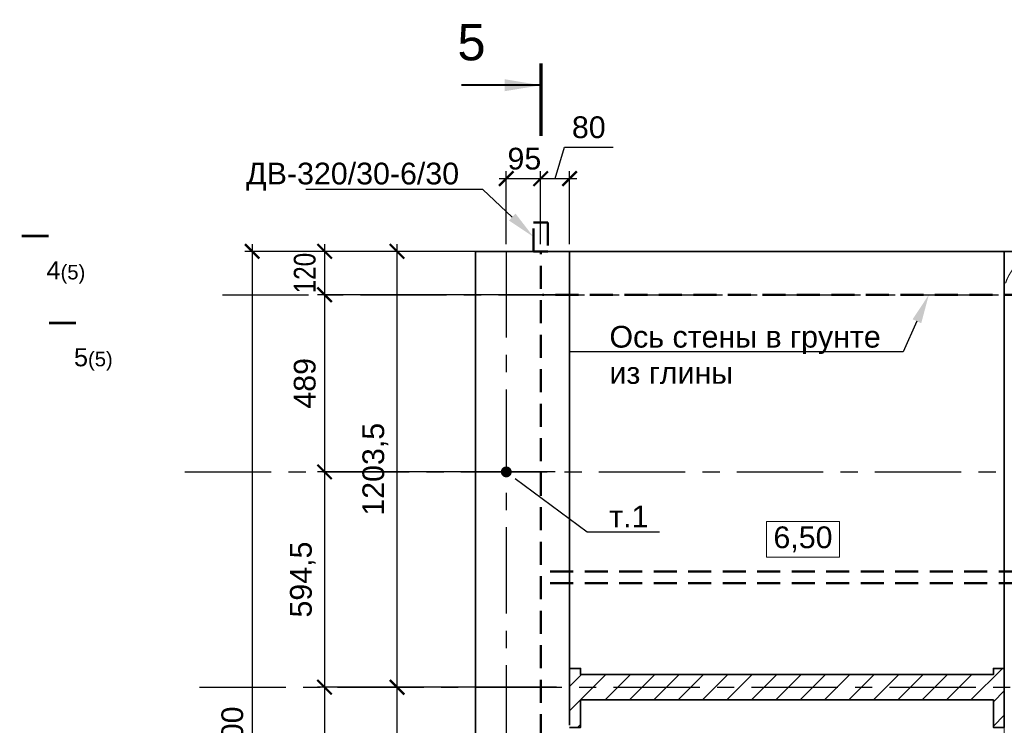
# Model space of a CAD drawing. Header units: millimetres. Extents: x -695122 to 440517, y 417968 to 574899.
# Tile 34 of 39: x 359912 to 387095, y 499201 to 518686. Entities that reach past the tile are written whole.
import ezdxf
from ezdxf import colors
from ezdxf.entities.mleader import LeaderData, LeaderLine
from ezdxf.enums import TextEntityAlignment as Align
from ezdxf.math import Vec2, Vec3

# ---------------------------------------------------------------- set-up
doc = ezdxf.new("R2010")
doc.units = ezdxf.units.MM
for name, pattern in [('PHANTOM', [63.5, 31.75, -6.35, 6.35, -6.35, 6.35, -6.35]), ('осевая', [50.8, 31.75, -6.35, 6.35, -6.35]), ('штриховая', [19.05, 12.7, -6.35])]:
    doc.linetypes.add(name, pattern=pattern)
for name, color, linetype, lineweight in [('0_Выноски и размеры', 7, 'Continuous', 9), ('Бетон', 7, 'Continuous', 50), ('ГТО_Разрезы. Сечения.Узлы', 255, 'Continuous', 40), ('Отдел_Бетон основной', 7, 'Continuous', 35), ('Отдел_Разрезы. Сечения. Узлы', 7, 'Continuous', 15), ('Шпонка', 1, 'Continuous', 50)]:
    doc.layers.add(name, color=color, linetype=linetype, lineweight=lineweight)
for name, color, linetype in [('otmetki', 7, 'Continuous'), ('Оси', 1, 'осевая'), ('Размеры', 7, 'Continuous')]:
    doc.layers.add(name, color=color, linetype=linetype)
doc.styles.add('arial', font='arial.ttf')
doc.styles.add('аrial', font='arial.ttf')
doc.styles.add('Рогун1', font='arial.ttf')
doc.dimstyles.new('100 мм', dxfattribs={"dimscale": 100, "dimtxt": 3.5, "dimasz": 2, "dimexe": 1, "dimexo": 1, "dimgap": 1.2, "dimtad": 1, "dimdec": 0, "dimlfac": 0.1, "dimrnd": 0.0001, "dimtxsty": 'Рогун1', "dimblk": 'ARCHTICK', "dimcen": 2.5, "dimdle": 1, "dimaunit": 1, "dimadec": 1, "dimazin": 0, "dimtfac": 1, "dimtdec": 0, "dimtmove": 1, "dimatfit": 3, "dimldrblk": 'ARCHTICK', "dimfxl": 1, "dimtfill": 1, "dimarcsym": 0})
doc.dimstyles.new('hren115', dxfattribs={"dimtxt": 0.3, "dimasz": 3, "dimexe": 0.18, "dimexo": 0.0625, "dimgap": 0.1, "dimtad": 2, "dimtih": 1, "dimtoh": 1, "dimdec": 4, "dimzin": 0, "dimdsep": 46, "dimtxsty": 'arial', "dimcen": 0, "dimclrt": 256, "dimadec": 0, "dimazin": 0, "dimtfac": 1, "dimtdec": 4, "dimtofl": 0, "dimtmove": 1, "dimatfit": 0, "dimfxl": 1, "dimtolj": 1, "dimtzin": 0, "dimarcsym": 1})

# ---------------------------------------------------------------- blocks, each defined once
blk = doc.blocks.new('_ArchTick')
at = {"color": 0, "linetype": 'ByBlock', "const_width": 0.15}
blk.add_lwpolyline([(-0.5, -0.5), (0.5, 0.5)], dxfattribs=at)
blk = doc.blocks.new('*D78')
at = {"layer": 'Defpoints', "color": 0, "transparency": 16777216}
for p in [(374295, 514299), (373345, 512289), (374295, 512289)]:
    blk.add_point(p, dxfattribs=at)
at = {"layer": 'Размеры', "color": 0, "lineweight": -2, "transparency": 16777216}
for p, q in [((373345, 512489), (373345, 514499)), ((374295, 512489), (374295, 514499)), ((373145, 514299), (374495, 514299))]:
    blk.add_line(p, q, dxfattribs=at)
at = {"layer": 'Размеры', "color": 0, "lineweight": -2, "transparency": 16777216, "xscale": 400, "yscale": 400, "zscale": 400, "rotation": 180}
blk.add_blockref('_ArchTick', (373345, 514299), dxfattribs=at)
at = {"layer": 'Размеры', "color": 0, "lineweight": -2, "transparency": 16777216, "xscale": 400, "yscale": 400, "zscale": 400}
blk.add_blockref('_ArchTick', (374295, 514299), dxfattribs=at)
at = {"layer": 'Размеры', "color": 0, "transparency": 16777216, "insert": (373845, 514845), "char_height": 600, "attachment_point": 5, "style": 'Рогун1'}
blk.add_mtext('95', dxfattribs=at)
blk = doc.blocks.new('*D79')
at = {"layer": 'Defpoints', "color": 0, "transparency": 16777216}
for p in [(375095, 514299), (374295, 512289), (375095, 512289)]:
    blk.add_point(p, dxfattribs=at)
at = {"layer": 'Размеры', "color": 0, "lineweight": -2, "transparency": 16777216}
for p, q in [((374695, 514299), (374955, 515165)), ((374955, 515165), (376294, 515165)), ((374295, 512489), (374295, 514499)), ((375095, 512489), (375095, 514499)), ((374095, 514299), (375295, 514299))]:
    blk.add_line(p, q, dxfattribs=at)
at = {"layer": 'Размеры', "color": 0, "lineweight": -2, "transparency": 16777216, "xscale": 400, "yscale": 400, "zscale": 400, "rotation": 180}
blk.add_blockref('_ArchTick', (374295, 514299), dxfattribs=at)
at = {"layer": 'Размеры', "color": 0, "lineweight": -2, "transparency": 16777216, "xscale": 400, "yscale": 400, "zscale": 400}
blk.add_blockref('_ArchTick', (375095, 514299), dxfattribs=at)
at = {"layer": 'Размеры', "color": 0, "transparency": 16777216, "insert": (375624, 515712), "char_height": 600, "attachment_point": 5, "style": 'Рогун1'}
blk.add_mtext('80', dxfattribs=at)
blk = doc.blocks.new('*D89')
at = {"layer": 'Defpoints', "color": 0, "transparency": 16777216}
for p in [(373180, 511089), (368330, 506199), (372330, 506199)]:
    blk.add_point(p, dxfattribs=at)
at = {"layer": 'Размеры', "color": 0, "lineweight": -2, "transparency": 16777216}
for p, q in [((372980, 511089), (368130, 511089)), ((368330, 511289), (368330, 505999)), ((372130, 506199), (368130, 506199))]:
    blk.add_line(p, q, dxfattribs=at)
at = {"layer": 'Размеры', "color": 0, "lineweight": -2, "transparency": 16777216, "xscale": 400, "yscale": 400, "zscale": 400}
for p, rotation in [((368330, 511089), 90), ((368330, 506199), 270)]:
    blk.add_blockref('_ArchTick', p, dxfattribs=dict(at, rotation=rotation))
at = {"layer": 'Размеры', "color": 0, "transparency": 16777216, "insert": (367784, 508644), "char_height": 600, "attachment_point": 5, "rotation": 90, "style": 'Рогун1'}
blk.add_mtext('489', dxfattribs=at)
blk = doc.blocks.new('*D108')
at = {"layer": 'Defpoints', "color": 0, "transparency": 16777216}
for p in [(372330, 512289), (366330, 485289), (372330, 485289)]:
    blk.add_point(p, dxfattribs=at)
at = {"layer": 'Размеры', "color": 0, "lineweight": -2, "transparency": 16777216}
for p, q in [((366330, 512489), (366330, 485089)), ((372130, 512289), (366130, 512289)), ((372130, 485289), (366130, 485289))]:
    blk.add_line(p, q, dxfattribs=at)
at = {"layer": 'Размеры', "color": 0, "lineweight": -2, "transparency": 16777216, "xscale": 400, "yscale": 400, "zscale": 400}
for p, rotation in [((366330, 512289), 90), ((366330, 485289), 270)]:
    blk.add_blockref('_ArchTick', p, dxfattribs=dict(at, rotation=rotation))
at = {"layer": 'Размеры', "color": 0, "transparency": 16777216, "insert": (365784, 498789), "char_height": 600, "attachment_point": 5, "rotation": 90, "style": 'Рогун1'}
blk.add_mtext('2700', dxfattribs=at)
blk = doc.blocks.new('*D90')
at = {"layer": 'Defpoints', "color": 0, "transparency": 16777216}
for p in [(370330, 500254), (372495, 500254), (372330, 492494)]:
    blk.add_point(p, dxfattribs=at)
at = {"layer": 'Размеры', "color": 0, "lineweight": -2, "transparency": 16777216}
for p, q in [((370330, 492294), (370330, 500454)), ((372295, 500254), (370130, 500254)), ((372130, 492494), (370130, 492494))]:
    blk.add_line(p, q, dxfattribs=at)
at = {"layer": 'Размеры', "color": 0, "lineweight": -2, "transparency": 16777216, "xscale": 400, "yscale": 400, "zscale": 400}
for p, rotation in [((370330, 500254), 90), ((370330, 492494), 270)]:
    blk.add_blockref('_ArchTick', p, dxfattribs=dict(at, rotation=rotation))
at = {"layer": 'Размеры', "color": 0, "transparency": 16777216, "insert": (369784, 496374), "char_height": 600, "attachment_point": 5, "rotation": 90, "style": 'Рогун1'}
blk.add_mtext('776', dxfattribs=at)
blk = doc.blocks.new('*D91')
at = {"layer": 'Defpoints', "color": 0, "transparency": 16777216}
for p in [(374894, 512289), (368330, 511089), (374894, 511089)]:
    blk.add_point(p, dxfattribs=at)
at = {"layer": 'Размеры', "color": 0, "lineweight": -2, "transparency": 16777216}
for p, q in [((368330, 512489), (368330, 510889)), ((374694, 512289), (368130, 512289)), ((374694, 511089), (368130, 511089))]:
    blk.add_line(p, q, dxfattribs=at)
at = {"layer": 'Размеры', "color": 0, "lineweight": -2, "transparency": 16777216, "xscale": 400, "yscale": 400, "zscale": 400}
for p, rotation in [((368330, 512289), 90), ((368330, 511089), 270)]:
    blk.add_blockref('_ArchTick', p, dxfattribs=dict(at, rotation=rotation))
at = {"layer": 'Размеры', "color": 0, "transparency": 16777216, "insert": (367784, 511689), "char_height": 600, "attachment_point": 5, "rotation": 90, "style": 'Рогун1'}
blk.add_mtext('{\\W0.8;120}', dxfattribs=at)
blk = doc.blocks.new('*D92')
at = {"layer": 'Defpoints', "color": 0, "transparency": 16777216}
for p in [(370330, 512289), (372330, 512289), (374930, 500254)]:
    blk.add_point(p, dxfattribs=at)
at = {"layer": 'Размеры', "color": 0, "lineweight": -2, "transparency": 16777216}
for p, q in [((370330, 500054), (370330, 512489)), ((372130, 512289), (370130, 512289)), ((374730, 500254), (370130, 500254))]:
    blk.add_line(p, q, dxfattribs=at)
at = {"layer": 'Размеры', "color": 0, "lineweight": -2, "transparency": 16777216, "xscale": 400, "yscale": 400, "zscale": 400}
for p, rotation in [((370330, 512289), 90), ((370330, 500254), 270)]:
    blk.add_blockref('_ArchTick', p, dxfattribs=dict(at, rotation=rotation))
at = {"layer": 'Размеры', "color": 0, "transparency": 16777216, "insert": (369730, 506271), "char_height": 600, "attachment_point": 5, "rotation": 90, "style": 'Рогун1'}
blk.add_mtext('1203,5', dxfattribs=at)
blk = doc.blocks.new('*D103')
at = {"layer": 'Defpoints', "color": 0, "transparency": 16777216}
for p in [(374894, 506199), (368330, 500254), (374894, 500254)]:
    blk.add_point(p, dxfattribs=at)
at = {"layer": 'Размеры', "color": 0, "lineweight": -2, "transparency": 16777216}
for p, q in [((374694, 506199), (368130, 506199)), ((368330, 506399), (368330, 500054)), ((374694, 500254), (368130, 500254))]:
    blk.add_line(p, q, dxfattribs=at)
at = {"layer": 'Размеры', "color": 0, "lineweight": -2, "transparency": 16777216, "xscale": 400, "yscale": 400, "zscale": 400}
for p, rotation in [((368330, 506199), 90), ((368330, 500254), 270)]:
    blk.add_blockref('_ArchTick', p, dxfattribs=dict(at, rotation=rotation))
at = {"layer": 'Размеры', "color": 0, "transparency": 16777216, "insert": (367730, 503226), "char_height": 600, "attachment_point": 5, "rotation": 90, "style": 'Рогун1'}
blk.add_mtext('594,5', dxfattribs=at)
blk = doc.blocks.new('*D105')
at = {"layer": 'Defpoints', "color": 0, "transparency": 16777216}
for p in [(372230, 500254), (368330, 492494), (372230, 492494)]:
    blk.add_point(p, dxfattribs=at)
at = {"layer": 'Размеры', "color": 0, "lineweight": -2, "transparency": 16777216}
for p, q in [((368330, 500454), (368330, 492294)), ((372030, 500254), (368130, 500254)), ((372030, 492494), (368130, 492494))]:
    blk.add_line(p, q, dxfattribs=at)
at = {"layer": 'Размеры', "color": 0, "lineweight": -2, "transparency": 16777216, "xscale": 400, "yscale": 400, "zscale": 400}
for p, rotation in [((368330, 500254), 90), ((368330, 492494), 270)]:
    blk.add_blockref('_ArchTick', p, dxfattribs=dict(at, rotation=rotation))
at = {"layer": 'Размеры', "color": 0, "transparency": 16777216, "insert": (367784, 496374), "char_height": 600, "attachment_point": 5, "rotation": 90, "style": 'Рогун1'}
blk.add_mtext('776', dxfattribs=at)
blk = doc.blocks.new('_Dot')
at = {"color": 0, "linetype": 'ByBlock', "const_width": 0.5}
blk.add_lwpolyline([(-0.25, 0, 1), (0.25, 0, 1)], format="xyb", close=True, dxfattribs=at)
blk = doc.blocks.new('*U130')
at = {"color": 7, "lineweight": 70, "ltscale": 100}
blk.add_line((0, -299.91), (0, -309.91), dxfattribs=at)
at = {"ltscale": 100, "style": 'аrial', "flags": 8}
for tag, height, p in [('W', 5, (9.6, -91.68)), ('W1', 3.5, (16.84, -129.03)), ('M', 5, (9.6, -312.81))]:
    blk.add_attdef(tag, text='', height=height, dxfattribs=at).set_placement(p, align=Align.MIDDLE)
at = {"color": 7, "ltscale": 100}
blk.add_leader([(0, -306.91), (11, -306.91)], dimstyle='hren115', override={"dimasz": 5, "dimgap": 0.1, "dimtad": 0, "dimfxl": 1.25, "dimtfillclr": 256}, dxfattribs=at)

msp = doc.modelspace()

# ---------------------------------------------------------------- hatches: boundary and pattern name
h = msp.add_hatch()
h.set_pattern_fill('ANSI31', color=256, scale=150)
h.set_pattern_definition([(45, (80244, 2e-06), (-336.7596, 336.7596), [])])
h.paths.add_polyline_path([(375095.4502631, 499143.5576171), (375395.4502631, 499143.5576171), (375395.4502631, 499903.5576171), (386795.4502632, 499903.5576171), (386795.4502632, 499143.5576171), (387095.4502632, 499143.5576171), (387095.4502631, 500773.5576171), (386795.4502631, 500773.5576171), (386795.4502631, 500603.5576171), (375395.4502631, 500603.5576171), (375395.4502631, 500773.5576171), (375095.4502631, 500773.5576171)])

# ---------------------------------------------------------------- linework, layer by layer
at = {"layer": '0_Выноски и размеры', "ltscale": 100, "elevation": 0}
msp.add_lwpolyline([(380527.9381923, 503847.7032363), (382545.5509821, 503847.7032363), (382545.5509821, 504826.6665874), (380527.9381923, 504826.6665874)], close=True, dxfattribs=at)
at = {"layer": 'Defpoints', "linetype": 'PHANTOM', "lineweight": 0, "ltscale": 75}
for points in [[(387095.4502631, 500458.5576152), (387095.4502631, 511288.5576152, -0.8), (389595.4502631, 511288.5576153), (389595.4502631, 500458.5576152)], [(389595.4502631, 499458.5576152), (389595.4502632, 486288.557615, -0.8), (387095.4502632, 486288.5576156), (387095.4502631, 499458.5576152)]]:
    msp.add_lwpolyline(points, format="xyb", dxfattribs=at)
at = {"layer": 'Бетон', "color": 2, "lineweight": 35, "ltscale": 10}
msp.add_lwpolyline([(433330.4502631, 512288.5576152), (433330.4502631, 513888.5576152), (431595.4502639, 513888.5576152), (428395.4502639, 512288.5576152), (372495.4502631, 512288.5576152), (372495.4502631, 485288.5576152), (433330.4502631, 485288.5576152)], close=True, dxfattribs=at)
for points in [[(375095.4502631, 512288.5576152), (375095.4502631, 499993.5576152)], [(387095.4502631, 500693.5576152), (387095.4502631, 512288.5576152)], [(375095.4502631, 499143.5576171), (375395.4502631, 499143.5576171), (375395.4502631, 499903.5576171), (386795.4502632, 499903.5576171), (386795.4502632, 499143.5576171), (387095.4502632, 499143.5576171), (387095.4502631, 500773.5576171), (386795.4502631, 500773.5576171), (386795.4502631, 500603.5576171), (375395.4502631, 500603.5576171), (375395.4502631, 500773.5576171), (375095.4502631, 500773.5576171)], [(375095.4502631, 500468.5576152), (375095.4502631, 499203.5576152)], [(387095.4502631, 500703.5576152), (387095.4502631, 499203.5576152)]]:
    msp.add_lwpolyline(points, dxfattribs=at)
at = {"layer": 'Оси', "linetype": 'осевая', "ltscale": 75}
for p, q in [((364474.6497761, 506198.5576152), (436011.6411055, 506198.5576152)), ((364877.0460977, 500253.5576171), (436011.6411055, 500253.5576171))]:
    msp.add_line(p, q, dxfattribs=at)
for points in [[(365507.7843184, 511088.5576152), (428678.6901984, 511088.5576152), (431878.6901984, 512688.5576167), (434812.1270517, 512688.5576166)], [(373345.4502631, 512288.5576152), (373345.4502631, 478544.258895)]]:
    msp.add_lwpolyline(points, dxfattribs=at)
at = {"layer": 'Отдел_Бетон основной', "linetype": 'PHANTOM', "lineweight": 0, "ltscale": 75}
msp.add_line((375095.4502631, 512288.5576152), (375095.4502631, 500458.5576152), dxfattribs=at)
at = {"layer": 'Отдел_Разрезы. Сечения. Узлы'}
for points in [[(359961.8695277, 512709.2929181, 75, 75, 0), (360711.8695265, 512709.3358791, 75, 75, 0), (360461.869527, 512709.3215588, 0, 100, 0), (360461.8981676, 512209.3215596, 0, 0, 0), (360461.9411285, 511459.3215608, 0, 0, 0)], [(360720.1798438, 510309.6258761, 75, 75, 0), (361470.1798426, 510309.6688371, 75, 75, 0), (361220.1798431, 510309.6545167, 0, 100, 0), (361220.2084837, 509809.6545175, 0, 0, 0), (361220.2514446, 509059.6545188, 0, 0, 0)]]:
    msp.add_lwpolyline(points, format="xyseb", dxfattribs=at)
at = {"layer": 'Шпонка', "linetype": 'штриховая', "ltscale": 50}
msp.add_lwpolyline([(374095.4513941, 512288.5576152), (374095.4513817, 513088.5576152), (374495.4513817, 513088.5576152), (374495.4513941, 512288.5576152)], close=True, dxfattribs=at)
for points in [[(432345.4502639, 512688.5576167), (431878.6901984, 512688.5576167), (428678.6901984, 511088.5576152), (374345.4502631, 511088.5576152)], [(374295.4502631, 485538.5576152), (374295.4502631, 512288.5576152)], [(432345.4502639, 503448.5576152), (374345.4502631, 503448.5576152)], [(432345.4502639, 503128.5576152), (374345.4502631, 503128.5576152)]]:
    msp.add_lwpolyline(points, dxfattribs=at)

# ---------------------------------------------------------------- block references
at = {"layer": 'ГТО_Разрезы. Сечения.Узлы'}
ref = msp.add_blockref('*U130', (374305.4060199, 455493.9541202), dxfattribs=dict(at, xscale=200, yscale=200, zscale=200, rotation=180))
ref.add_attrib('M', '5', dxfattribs={"layer": '0', "ltscale": 100, "height": 1000, "style": 'аrial', "flags": 8}).set_placement((372385.4060199, 518056.123457), align=Align.MIDDLE)

# ---------------------------------------------------------------- texts
at = {"char_height": 2.5, "attachment_point": 1, "style": 'аrial'}
for s, insert in [('{\\H200x;4\\H0.8x;(5)}', (360651.3523433, 512014.3877081)), ('{\\H200x;5\\H0.8x;(5)}', (361409.6626594, 509614.7206661))]:
    msp.add_mtext_dynamic_manual_height_columns(s, width=3148.469281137, gutter_width=12.5, heights=[0], dxfattribs=dict(at, insert=insert))
at = {"layer": 'otmetki', "insert": (381536.7445872, 504337.1849119), "char_height": 600, "width": 2017.61278979, "attachment_point": 5, "style": 'arial'}
msp.add_mtext('6,50', dxfattribs=at)

# ---------------------------------------------------------------- dimensions: what is measured, and where the dimension line sits
at = {"layer": 'Размеры'}
dim = msp.add_linear_dim(base=(375095.4502631, 514299.0020101), p1=(374295.4502631, 512288.5576152), p2=(375095.4502631, 512288.5576152), dimstyle='100 мм', override={"dimscale": 200, "dimtxt": 3, "dimdec": 6, "dimtfill": 0}, dxfattribs=at)
dim.commit()
dim.dimension.update_dxf_attribs({"geometry": '*D79', "text_midpoint": (375195.3534009, 515711.6895954)})
dim = msp.add_linear_dim(base=(374295.4502631, 514299.0020101), p1=(373345.4502631, 512288.5576152), p2=(374295.4502631, 512288.5576152), dimstyle='100 мм', override={"dimscale": 200, "dimtxt": 3, "dimdec": 6, "dimtfill": 0}, dxfattribs=at)
dim.commit()
dim.dimension.update_dxf_attribs({"geometry": '*D78', "text_midpoint": (373845.4502631, 514299.0020101), "dimtype": 160})
for base, p1, p2, picture, middle in [((366330.180265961, 485288.5576152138), (372330.1802659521, 512288.5576152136), (372330.1802659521, 485288.5576152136), '*D108', (365783.8364733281, 498788.5576152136)), ((370330.1802659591, 512288.5576152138), (374930.1802659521, 500253.5576170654), (372330.1802659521, 512288.5576152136), '*D92', (369729.6072782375, 506271.0576161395)), ((368330.180266, 506198.5576152), (373180.180266, 511088.5576152), (372330.180266, 506198.5576152), '*D89', (367783.8364733, 508643.5576152)), ((368330.1802659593, 500253.5576170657), (374893.9353890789, 506198.5576152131), (374893.9353890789, 500253.5576170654), '*D103', (367729.6072782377, 503226.0576161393)), ((368330.1802659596, 492493.5576152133), (372230.1802659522, 500253.5576170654), (372230.1802659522, 492493.5576152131), '*D105', (367783.8364733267, 496373.5576161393)), ((370330.1802659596, 500253.5576170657), (372330.1802659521, 492493.5576152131), (372495.4502630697, 500253.5576170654), '*D90', (369783.8364733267, 496373.5576161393))]:
    dim = msp.add_linear_dim(base=base, p1=p1, p2=p2, angle=90, dimstyle='100 мм', override={"dimscale": 200, "dimtxt": 3, "dimdec": 6, "dimtfill": 0}, dxfattribs=at)
    dim.commit()
    dim.dimension.update_dxf_attribs({"geometry": picture, "text_midpoint": middle})
dim = msp.add_linear_dim(base=(368330.180266, 511088.5576152), p1=(374893.9353891, 512288.5576152), p2=(374893.9353891, 511088.5576152), angle=90, text='{\\W0.8;<>}', dimstyle='100 мм', override={"dimscale": 200, "dimtxt": 3, "dimdec": 6, "dimtfill": 0}, dxfattribs=at)
dim.commit()
dim.dimension.update_dxf_attribs({"geometry": '*D91', "text_midpoint": (368330.180266, 511688.5576152), "dimtype": 160})

# ---------------------------------------------------------------- leaders
at = {"ltscale": 100}
ml = msp.add_multileader_mtext('Standard', dxfattribs=at)
ml.set_content('ДВ-320/30-6/30', color=256, style='arial')
ml.set_leader_properties()
ml.build(insert=Vec2(0, 0))
ml.multileader.update_dxf_attribs({"text_left_attachment_type": 6, "text_right_attachment_type": 6, "dogleg_length": 687.405528, "arrow_head_size": 800})
ctx = ml.context
ctx.base_point, ctx.char_height, ctx.arrow_head_size, ctx.landing_gap_size, ctx.plane_origin = Vec3(366159.8958813, 513997.806571), 600, 800, 4, Vec3(365072.2718388, 520060.4853586)
ctx.left_attachment, ctx.right_attachment = 6, 6
notes = []
notes.append((ctx, [(1, (1, 1, 0), (372695.2741242, 513997.806571), (-1, 0), 687.405528, [(0, [(374095.4513879, 512688.5576152)], 0, [])])]))
ctx.mtext.insert, ctx.mtext.width, ctx.mtext.defined_height, ctx.mtext.flow_direction = Vec3(366163.8958813, 514737.7792858), 4152.054766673, 383.2878581, 5
ml = msp.add_multileader_mtext('Standard', dxfattribs=at)
ml.set_content('Ось стены в грунте из глины', color=256, style='arial')
ml.set_leader_properties()
ml.build(insert=Vec2(0, 0))
ml.multileader.update_dxf_attribs({"text_left_attachment_type": 6, "text_right_attachment_type": 6, "arrow_head_size": 800})
ctx = ml.context
ctx.base_point, ctx.char_height, ctx.arrow_head_size, ctx.landing_gap_size, ctx.plane_origin = Vec3(376190.5090922, 509510.8076471), 600, 800, 4, Vec3(376672.9902297, 519664.6351709)
ctx.left_attachment, ctx.right_attachment = 6, 6
notes.append((ctx, [(1, (1, 1, 0), (384300.7850159, 509510.8076471), (-1, 0), 687.405528, [(0, [(385011.5810455, 511088.5576152)], 0, [])])]))
ctx.mtext.insert, ctx.mtext.width, ctx.mtext.defined_height, ctx.mtext.flow_direction = Vec3(376194.5090922, 510230.8076471), 8451.429208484, 766.5757162, 5
ml = msp.add_multileader_mtext('Standard', dxfattribs=at)
ml.set_content('т.1 ', color=256, style='arial')
ml.set_leader_properties()
ml.set_arrow_properties(name='DOT')
ml.build(insert=Vec2(0, 0))
ml.multileader.update_dxf_attribs({"text_left_attachment_type": 6, "text_right_attachment_type": 6, "arrow_head_size": 300})
ctx = ml.context
ctx.base_point, ctx.char_height, ctx.arrow_head_size, ctx.landing_gap_size, ctx.plane_origin = Vec3(376268.6543964, 504546.2032277), 600, 300, 4, Vec3(362145.8074974, 520492.3990005)
ctx.left_attachment, ctx.right_attachment, ctx.text_align_type = 6, 6, 1
notes.append((ctx, [(0, (1, 1, 0), (375581.2488684, 504546.2032277), (1, 0), 687.405528, [(0, [(373345.4493413, 506198.5576152)], 0, [])])]))
ctx.mtext.insert, ctx.mtext.width, ctx.mtext.defined_height, ctx.mtext.alignment, ctx.mtext.flow_direction = Vec3(376729.407466, 505266.2032277), 10035.482987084, 766.5757162, 2, 5
for ctx, leaders in notes:
    for number, flags, end, landing, length, lines in leaders:
        leader = LeaderData()
        leader.index, (leader.has_last_leader_line, leader.has_dogleg_vector, leader.attachment_direction) = number, flags
        leader.last_leader_point, leader.dogleg_vector, leader.dogleg_length = Vec3(end), Vec3(landing), length
        for number, points, colour, breaks in lines:
            line = LeaderLine()
            line.index, line.vertices, line.color, line.breaks = number, Vec3.list(points), colors.encode_raw_color(colour), breaks
            leader.lines.append(line)
        ctx.leaders.append(leader)

doc.saveas('drawing.dxf')
